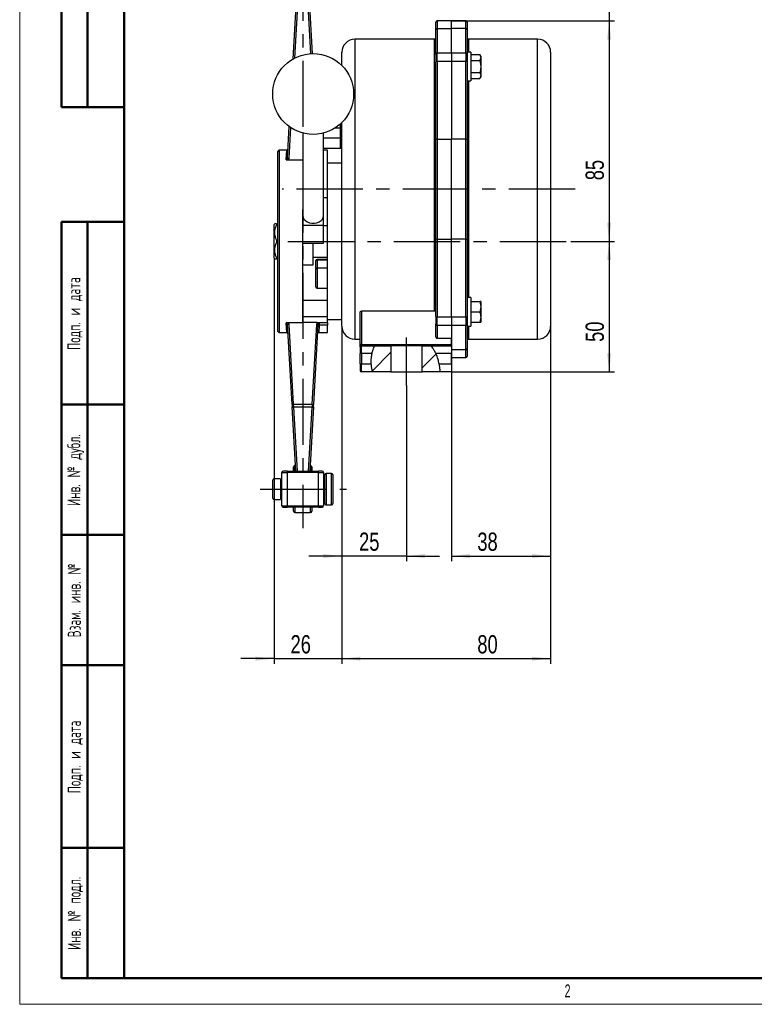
# Model space of a CAD drawing. Header units: millimetres. Extents: x 0 to 420, y 0 to 297.
# Tile 1 of 12: x 0 to 141, y 0 to 189. Entities that reach past the tile are written whole.
import ezdxf

# ---------------------------------------------------------------- set-up
doc = ezdxf.new("R2010")
doc.units = ezdxf.units.MM
doc.linetypes.add('CENTERX2', pattern=[20.32, 12.7, -2.54, 2.54, -2.54])
doc.layers.add('ОСЕВЫЕ', color=7, linetype='Continuous')
doc.layers.add('ОСНОВНОЙ', color=7, linetype='Continuous', lineweight=25)
doc.styles.add('SLDTEXTSTYLE0', font='TXT', dxfattribs={"width": 0.605, "bigfont": 'bigfont'})
doc.styles.add('SLDTEXTSTYLE1', font='TXT', dxfattribs={"width": 0.605})
doc.styles.add('SLDTEXTSTYLE4', font='TXT', dxfattribs={"width": 0.75})
doc.dimstyles.new('SLDDIMSTYLE0', dxfattribs={"dimtxt": 3.5, "dimasz": 3.556, "dimexe": 0, "dimexo": 0.0625, "dimgap": 0.875, "dimtad": 1, "dimdec": 0, "dimlfac": 2, "dimrnd": 1e-09, "dimzin": 12, "dimdsep": 46, "dimtxsty": 'SLDTEXTSTYLE4', "dimsah": 1, "dimcen": 0.09, "dimadec": 0, "dimazin": 3, "dimtfac": 1, "dimtdec": 0, "dimtofl": 0, "dimtmove": 0, "dimatfit": 3, "dimfxl": 0, "dimfrac": 2, "dimtolj": 1, "dimtzin": 12, "dimarcsym": 0})
doc.dimstyles.new('SLDDIMSTYLE2', dxfattribs={"dimtxt": 3.5, "dimasz": 3.556, "dimexe": 0, "dimexo": 0.0625, "dimgap": 0.875, "dimtad": 1, "dimdec": 0, "dimlfac": 2, "dimrnd": 1e-09, "dimzin": 12, "dimdsep": 46, "dimtxsty": 'SLDTEXTSTYLE4', "dimsah": 1, "dimcen": 0.09, "dimadec": 0, "dimazin": 3, "dimtfac": 1, "dimtdec": 0, "dimtmove": 0, "dimatfit": 0, "dimfxl": 0, "dimfrac": 2, "dimtolj": 1, "dimtzin": 12, "dimarcsym": 0})

# ---------------------------------------------------------------- blocks, each defined once
blk = doc.blocks.new('_D_6')
at = {"layer": 'ОСЕВЫЕ'}
for p, q in [((82.74, 188.51), (113.95, 188.51)), ((112.95, 188.51), (112.95, 146.26)), ((105.62, 146.26), (113.95, 146.26))]:
    blk.add_line(p, q, dxfattribs=at)
for points in [[(112.95, 188.51), (112.57, 184.95), (113.33, 184.95)], [(112.95, 146.26), (113.33, 149.82), (112.57, 149.82)]]:
    blk.add_solid(points, dxfattribs=at)
at = {"layer": 'ОСЕВЫЕ', "insert": (108.44, 157.97), "char_height": 3.5, "attachment_point": 1, "rotation": 90, "style": 'SLDTEXTSTYLE4'}
blk.add_mtext('85', dxfattribs=at)
blk = doc.blocks.new('_D_7')
at = {"layer": 'ОСЕВЫЕ'}
for p, q in [((105.62, 146.26), (113.95, 146.26)), ((112.95, 146.26), (112.95, 121.26)), ((82.74, 121.26), (113.95, 121.26))]:
    blk.add_line(p, q, dxfattribs=at)
for points in [[(112.95, 146.26), (112.57, 142.7), (113.33, 142.7)], [(112.95, 121.26), (113.33, 124.82), (112.57, 124.82)]]:
    blk.add_solid(points, dxfattribs=at)
at = {"layer": 'ОСЕВЫЕ', "insert": (108.44, 126.99), "char_height": 3.5, "attachment_point": 1, "rotation": 90, "style": 'SLDTEXTSTYLE4'}
blk.add_mtext('50', dxfattribs=at)
blk = doc.blocks.new('_D_8')
at = {"layer": 'ОСЕВЫЕ'}
for p, q in [((61.74, 130.01), (61.74, 84.93)), ((74.11, 118.63), (74.11, 84.93)), ((61.74, 85.93), (55.39, 85.93)), ((74.11, 85.93), (61.74, 85.93)), ((74.11, 85.93), (80.46, 85.93))]:
    blk.add_line(p, q, dxfattribs=at)
for points in [[(61.74, 85.93), (58.18, 86.31), (58.18, 85.55)], [(74.11, 85.93), (77.67, 85.55), (77.67, 86.31)]]:
    blk.add_solid(points, dxfattribs=at)
at = {"layer": 'ОСЕВЫЕ', "insert": (65.03, 90.44), "char_height": 3.5, "attachment_point": 1, "style": 'SLDTEXTSTYLE4'}
blk.add_mtext('25', dxfattribs=at)
blk = doc.blocks.new('_D_9')
at = {"layer": 'ОСЕВЫЕ'}
for p, q in [((112.95, 198.26), (112.95, 211.5)), ((55.74, 198.26), (113.95, 198.26)), ((112.95, 198.26), (112.95, 188.51)), ((82.74, 188.51), (113.95, 188.51))]:
    blk.add_line(p, q, dxfattribs=at)
for centre, start, end in [((110.18, 205.29), 63.4349, 116.5651), ((110.18, 211.23), 243.4349, 296.5651)]:
    blk.add_arc(centre, 6.21, start, end, dxfattribs=at)
for points in [[(112.95, 198.26), (112.57, 194.7), (113.33, 194.7)], [(112.95, 188.51), (113.33, 192.07), (112.57, 192.07)]]:
    blk.add_solid(points, dxfattribs=at)
at = {"layer": 'ОСЕВЫЕ', "insert": (108.44, 205.67), "char_height": 3.5, "attachment_point": 1, "rotation": 90, "style": 'SLDTEXTSTYLE4'}
blk.add_mtext('20', dxfattribs=at)
blk = doc.blocks.new('_D_10')
at = {"layer": 'ОСЕВЫЕ'}
for p, q in [((48.74, 143.01), (48.74, 65.26)), ((61.74, 130.01), (61.74, 65.26)), ((48.74, 66.26), (42.39, 66.26)), ((48.74, 66.26), (61.74, 66.26)), ((61.74, 66.26), (68.09, 66.26))]:
    blk.add_line(p, q, dxfattribs=at)
for points in [[(48.74, 66.26), (45.18, 66.64), (45.18, 65.88)], [(61.74, 66.26), (65.3, 65.88), (65.3, 66.64)]]:
    blk.add_solid(points, dxfattribs=at)
at = {"layer": 'ОСЕВЫЕ', "insert": (51.9, 70.77), "char_height": 3.5, "attachment_point": 1, "style": 'SLDTEXTSTYLE4'}
blk.add_mtext('26', dxfattribs=at)
blk = doc.blocks.new('_D_11')
at = {"layer": 'ОСЕВЫЕ'}
for p, q in [((82.74, 131.76), (82.74, 84.93)), ((101.74, 130.01), (101.74, 84.93)), ((82.74, 85.93), (101.74, 85.93))]:
    blk.add_line(p, q, dxfattribs=at)
for points in [[(82.74, 85.93), (86.3, 85.55), (86.3, 86.31)], [(101.74, 85.93), (98.18, 86.31), (98.18, 85.55)]]:
    blk.add_solid(points, dxfattribs=at)
at = {"layer": 'ОСЕВЫЕ', "insert": (87.69, 90.44), "char_height": 3.5, "attachment_point": 1, "style": 'SLDTEXTSTYLE4'}
blk.add_mtext('38', dxfattribs=at)
blk = doc.blocks.new('_D_12')
at = {"layer": 'ОСЕВЫЕ'}
for p, q in [((61.74, 130.01), (61.74, 65.26)), ((101.74, 130.01), (101.74, 65.26)), ((61.74, 66.26), (101.74, 66.26))]:
    blk.add_line(p, q, dxfattribs=at)
for points in [[(61.74, 66.26), (65.3, 65.88), (65.3, 66.64)], [(101.74, 66.26), (98.18, 66.64), (98.18, 65.88)]]:
    blk.add_solid(points, dxfattribs=at)
at = {"layer": 'ОСЕВЫЕ', "insert": (87.69, 70.77), "char_height": 3.5, "attachment_point": 1, "style": 'SLDTEXTSTYLE4'}
blk.add_mtext('80', dxfattribs=at)

msp = doc.modelspace()

# ---------------------------------------------------------------- hatches: boundary and pattern name
at = {"linetype": 'Continuous', "lineweight": 18}
h = msp.add_hatch(dxfattribs=at)
h.set_pattern_fill('ANSI31', style=0)
edge = h.paths.add_edge_path(flags=0)
edge.add_line((71.114495, 121.259055), (71.114495, 126.259055))
edge.add_line((71.114495, 126.259055), (68.004669, 126.259055))
edge.add_spline(control_points=[(68.004669, 126.259055), (67.640961, 125.569305), (67.181307, 123.94872), (67.326481, 122.09412), (67.555067, 121.259055)], knot_values=[0.6886615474, 0.6886615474, 0.6886615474, 0.6886615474, 0.7488135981, 0.8109699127, 0.8109699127, 0.8109699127, 0.8109699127], weights=[1, 1, 1, 1, 1], degree=3, periodic=0)
edge.add_line((67.555067, 121.259055), (71.114495, 121.259055))
h = msp.add_hatch(dxfattribs=at)
h.set_pattern_fill('ANSI31', style=0)
edge = h.paths.add_edge_path(flags=0)
edge.add_spline(control_points=[(80.570266, 121.259055), (80.541599, 122.041719), (80.198319, 123.980794), (79.398889, 125.523137), (78.816414, 126.259055)], knot_values=[0.2431830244, 0.2431830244, 0.2431830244, 0.2431830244, 0.2973838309, 0.3689101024, 0.3689101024, 0.3689101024, 0.3689101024], weights=[1, 1, 1, 1, 1], degree=3, periodic=0)
edge.add_line((78.816414, 126.259055), (77.114495, 126.259055))
edge.add_line((77.114495, 126.259055), (77.114495, 121.259055))
edge.add_line((77.114495, 121.259055), (80.570266, 121.259055))

# ---------------------------------------------------------------- linework, layer by layer
at = {"color": 7, "linetype": 'Continuous', "lineweight": 18}
for p, q in [((0, 297), (0, 0)), ((0, 0), (420, 0))]:
    msp.add_line(p, q, dxfattribs=at)
at = {"color": 7, "linetype": 'Continuous', "lineweight": 50}
for p, q in [((8, 172), (8, 292)), ((8, 172), (8, 292)), ((13, 172), (13, 292)), ((13, 172), (13, 292)), ((20, 292), (20, 5)), ((20, 292), (20, 5)), ((8, 172), (20, 172)), ((8, 5), (8, 150)), ((8, 150), (20, 150)), ((13, 5), (13, 150)), ((20, 115), (8, 115)), ((20, 90), (8, 90)), ((20, 65), (8, 65)), ((8, 30), (20, 30)), ((8, 5), (20, 5)), ((20, 5), (415, 5))]:
    msp.add_line(p, q, dxfattribs=at)
at = {"color": 7, "linetype": 'Continuous', "lineweight": 25}
for p, q in [((52.392879, 181.231627), (53.031435, 192.565989)), ((55.447555, 192.565989), (56.028695, 182.250754)), ((79.739495, 186.807176), (79.739495, 188.259055)), ((82.739495, 188.509055), (79.989495, 188.509055)), ((79.989495, 187.045833), (82.739495, 187.045833)), ((79.989495, 187.045833), (79.989495, 182.399503)), ((85.489495, 188.509055), (82.739495, 188.509055)), ((82.739495, 187.045833), (82.739495, 188.509055)), ((82.739495, 182.399503), (82.739495, 187.045833)), ((85.489495, 187.045833), (82.739495, 187.045833)), ((85.489495, 182.399503), (85.489495, 187.045833)), ((85.739495, 188.259055), (85.739495, 186.807176)), ((79.489495, 185.009055), (64.239495, 185.009055)), ((79.739495, 182.160845), (79.739495, 186.807176)), ((85.739495, 186.807176), (85.739495, 182.509055)), ((99.239495, 185.009055), (85.989495, 185.009055)), ((61.739495, 179.963704), (61.739495, 182.509055)), ((79.739495, 182.160845), (79.739495, 180.682977)), ((79.989495, 180.757427), (79.989495, 182.399503)), ((79.989495, 182.399503), (82.739495, 182.399503)), ((82.739495, 182.399503), (82.739495, 180.757427)), ((82.739495, 182.399503), (85.489495, 182.399503)), ((85.489495, 182.399503), (85.489495, 180.757427)), ((86.439495, 182.509055), (85.739495, 182.509055)), ((85.739495, 182.509055), (85.739495, 179.584522)), ((86.439495, 182.509055), (86.439495, 177.009055)), ((86.439495, 182.068456), (88.160862, 182.068456)), ((88.339495, 181.759055), (88.160862, 182.068456)), ((88.339495, 181.759055), (88.339495, 181.491105)), ((88.339495, 181.491105), (88.339495, 179.759055)), ((101.739495, 182.509055), (101.739495, 130.009055)), ((79.739495, 165.788603), (79.739495, 180.682977)), ((79.989495, 180.757427), (79.989495, 165.863053)), ((82.739495, 180.757427), (79.989495, 180.757427)), ((82.739495, 180.757427), (82.739495, 165.863053)), ((85.489495, 180.757427), (82.739495, 180.757427)), ((85.489495, 165.863053), (85.489495, 180.757427)), ((85.739495, 179.584522), (85.739495, 165.788603)), ((86.439495, 180.913755), (88.160862, 180.913755)), ((88.160862, 180.913755), (88.339495, 179.759055)), ((88.339495, 179.759055), (88.339495, 178.027004)), ((86.439495, 178.604354), (88.160862, 178.604354)), ((86.439495, 177.449654), (88.160862, 177.449654)), ((88.160862, 178.604354), (88.339495, 178.027004)), ((88.160862, 177.449654), (88.339495, 177.759055)), ((88.339495, 178.027004), (88.339495, 177.759055)), ((85.739495, 177.009055), (86.439495, 177.009055)), ((51.321448, 162.213712), (51.661534, 168.250241)), ((60.468336, 168.009055), (61.489495, 168.009055)), ((61.489495, 166.134055), (61.489495, 168.009055)), ((61.739495, 130.009055), (61.739495, 169.043539)), ((54.239495, 167.016132), (54.239495, 152.345658)), ((58.239495, 151.178625), (58.239495, 167.016132)), ((61.489495, 166.134055), (61.739495, 166.134055)), ((79.739495, 146.729506), (79.739495, 165.788603)), ((79.989495, 165.863053), (79.989495, 146.655056)), ((79.989495, 165.863053), (82.739495, 165.863053)), ((82.739495, 146.655056), (82.739495, 165.863053)), ((85.489495, 165.863053), (82.739495, 165.863053)), ((85.489495, 146.655056), (85.489495, 165.863053)), ((85.739495, 165.788603), (85.739495, 146.729506)), ((49.489495, 129.009055), (49.489495, 163.509055)), ((51.172197, 163.759055), (49.739495, 163.759055)), ((58.239495, 164.134055), (61.489495, 164.134055)), ((58.989495, 163.759055), (58.239495, 163.759055)), ((58.989495, 154.694672), (58.989495, 163.759055)), ((51.321448, 162.213712), (51.571052, 162.19965)), ((54.239495, 161.823437), (51.411465, 161.823437)), ((61.739495, 161.259055), (58.989495, 161.259055)), ((58.239495, 154.694672), (58.989495, 154.694672)), ((58.989495, 131.259055), (58.989495, 154.694672)), ((54.239495, 130.694672), (54.239495, 152.345658)), ((58.239495, 149.384172), (58.239495, 151.178625)), ((48.864495, 149.634055), (48.739495, 149.509055)), ((48.739495, 143.009055), (48.739495, 149.509055)), ((49.239495, 149.634055), (49.239495, 149.362149)), ((49.239495, 149.634055), (49.489495, 149.634055)), ((49.489495, 149.362149), (49.239495, 149.362149)), ((54.239495, 149.384172), (58.239495, 149.384172)), ((58.239495, 145.902829), (58.239495, 149.384172)), ((58.989495, 149.259055), (58.239495, 149.259055)), ((49.239495, 146.530961), (49.239495, 145.987149)), ((49.239495, 146.530961), (49.489495, 146.530961)), ((49.489495, 145.987149), (49.239495, 145.987149)), ((54.239495, 145.902829), (58.239495, 145.902829)), ((56.239495, 141.759055), (56.239495, 145.902829)), ((79.739495, 131.835132), (79.739495, 146.729506)), ((79.989495, 146.655056), (82.739495, 146.655056)), ((79.989495, 146.655056), (79.989495, 131.760683)), ((82.739495, 131.760683), (82.739495, 146.655056)), ((85.489495, 146.655056), (82.739495, 146.655056)), ((85.489495, 131.760683), (85.489495, 146.655056)), ((85.739495, 146.729506), (85.739495, 132.933587)), ((48.739495, 143.009055), (48.864495, 142.884055)), ((49.239495, 143.155961), (49.239495, 142.884055)), ((49.239495, 143.155961), (49.489495, 143.155961)), ((49.489495, 142.884055), (49.239495, 142.884055)), ((54.239495, 141.759055), (56.239495, 141.759055)), ((56.239495, 143.259055), (58.989495, 143.259055)), ((56.739495, 142.502339), (56.739495, 142.561969)), ((56.739495, 140.949425), (56.739495, 142.502339)), ((58.989495, 142.811969), (56.989495, 142.811969)), ((56.989495, 142.743821), (56.989495, 141.190906)), ((56.739495, 137.509055), (56.739495, 140.949425)), ((56.989495, 137.259055), (58.989495, 137.259055)), ((54.239495, 135.009055), (58.989495, 135.009055)), ((86.439495, 135.509055), (85.739495, 135.509055)), ((86.439495, 135.509055), (86.439495, 132.759055)), ((86.439495, 134.759055), (88.160862, 134.759055)), ((88.160862, 134.759055), (88.339495, 133.759055)), ((88.339495, 134.759055), (88.339495, 133.759055)), ((65.239495, 126.009055), (65.239495, 132.715213)), ((79.489495, 132.892412), (65.489495, 132.892412)), ((65.489495, 132.892412), (65.489495, 126.509055)), ((85.739495, 132.933587), (85.739495, 130.009055)), ((86.439495, 132.759055), (86.439495, 130.009055)), ((86.439495, 132.759055), (88.160862, 132.759055)), ((88.339495, 133.759055), (88.339495, 131.759055)), ((51.571052, 130.31846), (51.321448, 130.304397)), ((52.183236, 115.00765), (51.321448, 130.304397)), ((51.411465, 130.694672), (54.239495, 130.694672)), ((51.571052, 130.31846), (52.43284, 115.021713)), ((58.989495, 131.759055), (54.239495, 131.759055)), ((56.915054, 130.694672), (54.239495, 130.694672)), ((56.04615, 115.021713), (56.907938, 130.31846)), ((57.157543, 130.304397), (56.295754, 115.00765)), ((57.157543, 130.304397), (56.907938, 130.31846)), ((57.168415, 130.379754), (57.157543, 130.304397)), ((57.448023, 130.694672), (58.989495, 130.694672)), ((58.989495, 131.259055), (61.739495, 131.259055)), ((58.989495, 130.694672), (58.989495, 131.259055)), ((58.989495, 130.694672), (58.989495, 130.215478)), ((79.739495, 131.835132), (79.739495, 130.357264)), ((79.739495, 127.963368), (79.739495, 130.357264)), ((79.989495, 131.760683), (82.739495, 131.760683)), ((79.989495, 130.118607), (79.989495, 131.760683)), ((82.739495, 131.760683), (82.739495, 130.118607)), ((82.739495, 131.760683), (85.489495, 131.760683)), ((85.489495, 131.760683), (85.489495, 130.118607)), ((86.439495, 130.759055), (88.160862, 130.759055)), ((88.160862, 130.759055), (88.339495, 130.759055)), ((88.339495, 131.759055), (88.339495, 130.759055)), ((49.739495, 128.759055), (51.172197, 128.759055)), ((57.306793, 128.759055), (58.989495, 128.759055)), ((58.989495, 130.215478), (57.448023, 130.215478)), ((58.989495, 128.759055), (58.989495, 130.215478)), ((82.739495, 130.118607), (79.989495, 130.118607)), ((79.989495, 130.118607), (79.989495, 127.701486)), ((82.739495, 130.118607), (82.739495, 127.701486)), ((85.489495, 130.118607), (82.739495, 130.118607)), ((85.489495, 125.472276), (85.489495, 130.118607)), ((85.739495, 130.009055), (86.439495, 130.009055)), ((85.739495, 130.009055), (85.739495, 125.710934)), ((64.239495, 127.509055), (65.239495, 127.509055)), ((65.489495, 126.259055), (65.489495, 126.509055)), ((65.489495, 126.509055), (82.739495, 126.509055)), ((79.989495, 127.701486), (82.739495, 127.701486)), ((82.739495, 126.509055), (82.739495, 127.701486)), ((82.739495, 126.509055), (82.739495, 126.259055)), ((85.989495, 127.509055), (99.239495, 127.509055)), ((65.239495, 126.009055), (65.239495, 124.759055)), ((65.489495, 124.759055), (65.239495, 124.759055)), ((65.239495, 122.759055), (65.239495, 124.759055)), ((65.489495, 124.759055), (65.489495, 126.259055)), ((65.489495, 126.259055), (68.004669, 126.259055)), ((67.464983, 124.759055), (65.489495, 124.759055)), ((65.489495, 124.759055), (65.489495, 122.759055)), ((68.004669, 126.259055), (71.114495, 126.259055)), ((71.114495, 126.259055), (71.114495, 121.259055)), ((77.114495, 126.259055), (71.114495, 126.259055)), ((77.114495, 121.259055), (77.114495, 126.259055)), ((77.114495, 126.259055), (78.816414, 126.259055)), ((78.816414, 126.259055), (82.739495, 126.259055)), ((82.739495, 124.759055), (79.734483, 124.759055)), ((82.739495, 126.259055), (82.739495, 124.759055)), ((85.489495, 125.472276), (82.739495, 125.472276)), ((82.739495, 122.759055), (82.739495, 124.759055)), ((85.739495, 125.710934), (85.739495, 124.259055)), ((65.239495, 122.759055), (65.489495, 122.759055)), ((65.239495, 122.759055), (65.239495, 121.509055)), ((65.489495, 122.759055), (67.315427, 122.759055)), ((65.489495, 121.259055), (65.489495, 122.759055)), ((80.384898, 122.759055), (82.739495, 122.759055)), ((82.739495, 124.009055), (85.489495, 124.009055)), ((82.739495, 122.759055), (82.739495, 121.259055)), ((67.555067, 121.259055), (65.489495, 121.259055)), ((71.114495, 121.259055), (67.555067, 121.259055)), ((71.114495, 121.259055), (77.114495, 121.259055)), ((80.570266, 121.259055), (77.114495, 121.259055)), ((82.739495, 121.259055), (80.570266, 121.259055)), ((52.183236, 115.00765), (52.43284, 115.021713)), ((52.183236, 115.00765), (52.209581, 114.540028)), ((52.905692, 102.184055), (52.209581, 114.540028)), ((52.43284, 115.021713), (56.04615, 115.021713)), ((52.43284, 115.021713), (52.459185, 114.502132)), ((56.019805, 114.502132), (52.459185, 114.502132)), ((56.269409, 114.540028), (55.573298, 102.184055)), ((56.04615, 115.021713), (56.019805, 114.502132)), ((56.04615, 115.021713), (56.295754, 115.00765)), ((56.269409, 114.540028), (56.295754, 115.00765)), ((50.239495, 101.934055), (51.239495, 101.934055)), ((50.239495, 95.584055), (50.239495, 101.934055)), ((51.239495, 102.184055), (50.489495, 102.184055)), ((51.239495, 102.184055), (51.239495, 101.934055)), ((51.239495, 102.184055), (57.239495, 102.184055)), ((51.239495, 101.934055), (51.239495, 95.584055)), ((57.239495, 101.934055), (51.239495, 101.934055)), ((55.989495, 103.009055), (55.989495, 102.184055)), ((57.239495, 101.934055), (57.239495, 102.184055)), ((57.989495, 102.184055), (57.239495, 102.184055)), ((57.239495, 95.584055), (57.239495, 101.934055)), ((57.239495, 101.934055), (58.239495, 101.934055)), ((58.239495, 101.934055), (58.239495, 95.584055)), ((48.489495, 97.009055), (48.489495, 100.509055)), ((49.989495, 100.759055), (48.739495, 100.759055)), ((49.989495, 100.759055), (49.989495, 96.759055)), ((50.239495, 100.509055), (49.989495, 100.509055)), ((58.489495, 96.009055), (58.489495, 101.509054)), ((59.739495, 101.759055), (58.739495, 101.759055)), ((59.989495, 101.509055), (59.989495, 96.009055)), ((48.739495, 96.759055), (49.989495, 96.759055)), ((49.989495, 97.009055), (50.239495, 97.009055)), ((50.239495, 95.584055), (51.239495, 95.584055)), ((50.489495, 95.334055), (51.239495, 95.334055)), ((51.239495, 95.584055), (57.239495, 95.584055)), ((51.239495, 95.584055), (51.239495, 95.334055)), ((57.239495, 95.334055), (51.239495, 95.334055)), ((52.489495, 94.509055), (52.489495, 95.334055)), ((55.989495, 95.334055), (55.989495, 94.509055)), ((57.239495, 95.584055), (58.239495, 95.584055)), ((57.239495, 95.334055), (57.239495, 95.584055)), ((57.239495, 95.334055), (57.989495, 95.334055)), ((58.739495, 95.759055), (59.739495, 95.759055)), ((52.739495, 94.259055), (55.739495, 94.259055))]:
    msp.add_line(p, q, dxfattribs=at)
at = {"color": 8, "linetype": 'Continuous', "lineweight": 25}
for p, q in [((53.281039, 192.603884), (52.648218, 181.371317)), ((55.781826, 182.240096), (55.197951, 192.603884)), ((79.989495, 188.509055), (79.989495, 187.045833)), ((85.489495, 187.045833), (85.489495, 188.509055)), ((64.239495, 185.009055), (64.239495, 127.509055)), ((79.489495, 132.892412), (79.489495, 185.009055)), ((85.989495, 185.009055), (85.989495, 182.509055)), ((99.239495, 127.509055), (99.239495, 185.009055)), ((85.989495, 177.009055), (85.989495, 135.509055)), ((51.902387, 168.08085), (51.571052, 162.19965)), ((61.489495, 168.009055), (61.489495, 168.802745)), ((58.239495, 166.134055), (61.489495, 166.134055)), ((61.489495, 164.134055), (61.489495, 166.134055)), ((49.739495, 163.759055), (49.739495, 128.759055)), ((51.065591, 161.893438), (51.172197, 163.759055)), ((56.989495, 142.811969), (56.989495, 142.743821)), ((56.989495, 142.743821), (58.989495, 142.743821)), ((56.989495, 141.190906), (56.989495, 137.259055)), ((56.989495, 141.190906), (58.989495, 141.190906)), ((51.172197, 128.759055), (51.065591, 130.624671)), ((57.390017, 130.215478), (57.306793, 128.759055)), ((85.989495, 130.009055), (85.989495, 127.509055)), ((85.489495, 124.009055), (85.489495, 125.472276)), ((52.459185, 114.502132), (53.153161, 102.184055)), ((55.325829, 102.184055), (56.019805, 114.502132)), ((48.739495, 100.759055), (48.739495, 96.759055)), ((58.739495, 101.759055), (58.739495, 95.759055)), ((59.739495, 95.759055), (59.739495, 101.759055)), ((52.739495, 95.334055), (52.739495, 94.259055)), ((55.739495, 94.259055), (55.739495, 95.334055))]:
    msp.add_line(p, q, dxfattribs=at)
at = {"color": 7, "linetype": 'Continuous', "lineweight": 25, "flags": 128}
for points in [[(79.989495, 180.757427), (79.940722, 180.755996), (79.893824, 180.751759), (79.850602, 180.74488), (79.812718, 180.735621), (79.781628, 180.724339), (79.758525, 180.711468), (79.744299, 180.697501), (79.739495, 180.682977)], [(85.739495, 180.682977), (85.734691, 180.697501), (85.720465, 180.711468), (85.697362, 180.724339), (85.666272, 180.735621), (85.628388, 180.74488), (85.585166, 180.751759), (85.538268, 180.755996), (85.489495, 180.757427)], [(79.989495, 165.863053), (79.940722, 165.861623), (79.893824, 165.857386), (79.850602, 165.850506), (79.812718, 165.841247), (79.781628, 165.829965), (79.758525, 165.817094), (79.744299, 165.803128), (79.739495, 165.788603)], [(85.489495, 165.863053), (85.538268, 165.861623), (85.585166, 165.857386), (85.628388, 165.850506), (85.666272, 165.841247), (85.697362, 165.829965), (85.720465, 165.817094), (85.734691, 165.803128), (85.739495, 165.788603)], [(54.239495, 151.178625), (54.297611, 150.835073), (54.468583, 150.511486), (54.742474, 150.226671), (55.103366, 149.99718), (55.530285, 149.836351), (55.998422, 149.753529), (56.480568, 149.753529), (56.948705, 149.836351), (57.375625, 149.99718), (57.736517, 150.226671), (58.010407, 150.511486), (58.181379, 150.835073), (58.239495, 151.178625)], [(79.989495, 146.655056), (79.940722, 146.656487), (79.893824, 146.660723), (79.850602, 146.667603), (79.812718, 146.676862), (79.781628, 146.688144), (79.758525, 146.701015), (79.744299, 146.714981), (79.739495, 146.729506)], [(85.489495, 146.655056), (85.538268, 146.656487), (85.585166, 146.660723), (85.628388, 146.667603), (85.666272, 146.676862), (85.697362, 146.688144), (85.720465, 146.701015), (85.734691, 146.714981), (85.739495, 146.729506)], [(79.739495, 131.835132), (79.744299, 131.820608), (79.758525, 131.806642), (79.781628, 131.79377), (79.812718, 131.782488), (79.850602, 131.77323), (79.893824, 131.76635), (79.940722, 131.762113), (79.989495, 131.760683)], [(85.489495, 131.760683), (85.538268, 131.762113), (85.585166, 131.76635), (85.628388, 131.77323), (85.666272, 131.782488), (85.697362, 131.79377), (85.720465, 131.806642), (85.734691, 131.820608), (85.739495, 131.835132)]]:
    msp.add_lwpolyline(points, dxfattribs=at)
at = {"color": 7, "linetype": 'Continuous', "lineweight": 25}
msp.add_circle((56.239495, 174.503622), 7.75, dxfattribs=at)
for centre, radius, start, end in [((79.989495, 188.259055), 0.25, 90, 180), ((79.983952, 186.801369), 0.244526, 88.70114947, 178.63940687), ((85.489495, 188.259055), 0.25, 0, 90), ((85.495038, 186.801369), 0.244526, 1.36059313, 91.29885053), ((64.239495, 182.509055), 2.5, 90, 180), ((79.489495, 185.259055), 0.25, 270, 0), ((85.989495, 185.259055), 0.25, 180, 270), ((99.239495, 182.509055), 2.5, 0, 90), ((79.983952, 182.155039), 0.244526, 88.70114947, 178.63940687), ((85.495038, 182.155039), 0.244526, 1.36059313, 91.29885053), ((61.489495, 167.759055), 0.25, 0, 90), ((49.739495, 163.509055), 0.25, 90, 180), ((51.172197, 164.009055), 0.25, 269.32805314, 356.77547739), ((61.489495, 163.884055), 0.25, 0, 90), ((56.989495, 142.561969), 0.25, 90, 180), ((56.985308, 142.498005), 0.245852, 89.0242395, 178.98981489), ((56.985308, 140.94509), 0.245852, 89.0242395, 178.98981489), ((56.989495, 137.509055), 0.25, 180, 270), ((79.983952, 130.36307), 0.244526, 181.36059313, 271.29885053), ((85.495038, 130.36307), 0.244526, 268.70114947, 358.63940687), ((49.739495, 129.009055), 0.25, 180, 270), ((51.172197, 128.509055), 0.25, 3.22452261, 90.50802632), ((57.306793, 128.509055), 0.25, 89.24168663, 176.77547739), ((64.239495, 130.009055), 2.5, 180, 270), ((99.239495, 130.009055), 2.5, 270, 0), ((85.989495, 127.259055), 0.25, 90, 180), ((65.489495, 126.009055), 0.25, 90, 180), ((85.495038, 125.71674), 0.244526, 268.70114947, 358.63940687), ((85.489495, 124.259055), 0.25, 270, 0), ((65.489495, 121.509055), 0.25, 180, 270), ((52.381873, 114.833874), 0.340632, 239.61551745, 283.11861523), ((56.097117, 114.833874), 0.340632, 256.88138477, 300.38448255), ((50.489495, 101.934055), 0.25, 90, 180), ((52.739495, 103.034956), 0.25, 109.05278681, 180.00071651), ((52.580648, 103.509055), 0.25, 287.61490963, 3.22452261), ((55.89691, 103.483627), 0.25, 176.81827761, 252.32571127), ((55.739495, 103.009055), 0.25, 0, 71.11718386), ((57.989495, 101.934055), 0.25, 0, 90), ((48.739495, 100.509055), 0.25, 90, 180), ((58.239495, 100.759055), 0.25, 270, 360), ((58.739495, 101.509055), 0.25, 90, 180), ((59.739495, 101.509055), 0.25, 0, 90), ((48.739495, 97.009055), 0.25, 180, 270), ((58.239495, 96.759055), 0.25, 0, 90), ((50.489495, 95.584055), 0.25, 180, 270), ((52.739495, 94.509055), 0.25, 180, 270), ((55.739495, 94.509055), 0.25, 270, 0), ((57.989495, 95.584055), 0.25, 270, 0), ((58.739495, 96.009055), 0.25, 180, 270), ((59.739495, 96.009055), 0.25, 270, 0)]:
    msp.add_arc(centre, radius, start, end, dxfattribs=at)
for centre, major_axis, ratio, start_param, end_param in [((65.489495, 126.009055), (0, 0.5), 0.5, 0, 1.5707963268), ((79.989495, 127.963368), (0, -0.261882), 0.9546287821, 4.7123889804, 6.2831853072)]:
    msp.add_ellipse(centre, major_axis=major_axis, ratio=ratio, start_param=start_param, end_param=end_param, dxfattribs=at)
for points, knots in [([(88.160862, 182.068456), (88.187828, 182.019987), (88.29253, 181.831793), (88.319483, 181.636271), (88.339495, 181.491105)], [0, 0, 0, 0, 0.25754761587, 1, 1, 1, 1]), ([(88.339495, 181.491105), (88.336844, 181.438609), (88.326973, 181.243185), (88.231031, 181.052914), (88.160862, 180.913755)], [0, 0, 0, 0, 0.2686306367, 1, 1, 1, 1]), ([(88.339495, 179.759055), (88.339317, 179.731687), (88.336775, 179.341759), (88.24562, 178.959647), (88.160862, 178.604354)], [0, 0, 0, 0, 0.070185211, 1, 1, 1, 1]), ([(88.339495, 178.027004), (88.339317, 178.01332), (88.336775, 177.818356), (88.24562, 177.6273), (88.160862, 177.449654)], [0, 0, 0, 0, 0.0701852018, 1, 1, 1, 1]), ([(51.065591, 161.893438), (51.070406, 161.893611), (51.097485, 161.894585), (51.131249, 161.904255), (51.188615, 161.933691), (51.250009, 161.991187), (51.305135, 162.094063), (51.315948, 162.173374), (51.321448, 162.213712)], [0, 0, 0, 0, 0.0312918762, 0.1759581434, 0.2229629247, 0.4560012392, 0.723321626, 1, 1, 1, 1]), ([(51.411465, 161.823437), (51.369235, 161.825121), (51.277533, 161.828777), (51.159846, 161.855796), (51.09282, 161.881149), (51.06612, 161.893199), (51.065591, 161.893438)], [0, 0, 0, 0, 0.3257211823, 0.7072860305, 0.9941930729, 1, 1, 1, 1]), ([(51.571052, 162.19965), (51.561387, 162.130974), (51.541751, 161.991443), (51.455344, 161.880019), (51.411465, 161.823437)], [0, 0, 0, 0, 0.4921928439, 1, 1, 1, 1]), ([(49.239495, 146.530961), (49.147078, 146.734206), (48.959378, 147.146995), (48.842306, 147.790835), (48.886851, 148.431049), (49.042792, 148.948442), (49.187407, 149.252596), (49.239495, 149.362149)], [0, 0, 0, 0, 0.2238403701, 0.4546188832, 0.662347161, 0.8783813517, 1, 1, 1, 1]), ([(49.239495, 149.634055), (49.190919, 149.634055), (49.053497, 149.634055), (48.895004, 149.634055), (48.881633, 149.634055), (48.87546, 149.634055)], [0, 0, 0, 0, 0.2274019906, 0.643314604, 1, 1, 1, 1]), ([(49.239495, 143.155961), (49.147078, 143.359206), (48.959378, 143.771995), (48.842306, 144.415835), (48.886851, 145.056049), (49.042792, 145.573442), (49.187407, 145.877596), (49.239495, 145.987149)], [0, 0, 0, 0, 0.2238403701, 0.4546188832, 0.662347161, 0.8783813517, 1, 1, 1, 1]), ([(48.87546, 142.884055), (48.871995, 142.884055), (48.84891, 142.884055), (48.953763, 142.884055), (49.109725, 142.884055), (49.222438, 142.884055), (49.239495, 142.884055)], [0, 0, 0, 0, 0.0737213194, 0.4911280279, 0.9229924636, 1, 1, 1, 1]), ([(88.339495, 134.759055), (88.339317, 134.759055), (88.336775, 134.759055), (88.24562, 134.759055), (88.160862, 134.759055)], [0, 0, 0, 0, 0.070185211, 1, 1, 1, 1]), ([(65.239495, 132.715213), (65.239495, 132.736324), (65.244764, 132.756965), (65.266202, 132.797251), (65.282281, 132.816416), (65.325238, 132.85034), (65.35249, 132.865265), (65.416558, 132.886468), (65.452451, 132.892412), (65.489495, 132.892412)], [0, 0, 0, 0, 0.25, 0.25, 0.5, 0.5, 0.75, 0.75, 1, 1, 1, 1]), ([(79.739495, 132.585493), (79.739495, 132.658235), (79.718199, 132.732263), (79.653585, 132.82026), (79.626212, 132.845936), (79.56262, 132.882099), (79.52617, 132.892412), (79.489495, 132.892412)], [0, 0, 0, 0, 0.5, 0.5, 0.75, 0.75, 1, 1, 1, 1]), ([(88.339495, 133.759055), (88.339317, 133.735354), (88.336775, 133.397666), (88.24562, 133.066747), (88.160862, 132.759055)], [0, 0, 0, 0, 0.0701852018, 1, 1, 1, 1]), ([(88.160862, 132.759055), (88.187828, 132.675104), (88.29253, 132.349143), (88.319483, 132.010489), (88.339495, 131.759055)], [0, 0, 0, 0, 0.2575476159, 1, 1, 1, 1]), ([(51.065591, 130.624671), (51.06612, 130.62491), (51.09282, 130.63696), (51.159846, 130.662313), (51.277533, 130.689332), (51.369235, 130.692988), (51.411465, 130.694672)], [0, 0, 0, 0, 0.0058069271, 0.2927139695, 0.6742788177, 1, 1, 1, 1]), ([(51.321448, 130.304397), (51.315957, 130.344734), (51.305161, 130.424042), (51.249913, 130.526937), (51.17825, 130.594329), (51.116905, 130.618739), (51.082934, 130.624061), (51.070408, 130.624502), (51.065591, 130.624671)], [0, 0, 0, 0, 0.27664573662, 0.54393458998, 0.77694541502, 0.91865462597, 0.96871181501, 1, 1, 1, 1]), ([(51.411465, 130.694672), (51.412893, 130.693167), (51.461251, 130.642179), (51.540091, 130.522221), (51.560738, 130.38634), (51.571052, 130.31846)], [0, 0, 0, 0, 0.0149973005, 0.5079344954, 1, 1, 1, 1]), ([(56.907938, 130.31846), (56.917593, 130.387018), (56.935176, 130.511878), (57.006512, 130.615322), (57.038678, 130.661967)], [0, 0, 0, 0, 0.54908374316, 1, 1, 1, 1]), ([(57.038678, 130.661967), (57.012891, 130.673818), (56.973308, 130.692011), (56.93011, 130.693984), (56.915054, 130.694672)], [0, 0, 0, 0, 0.6514575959, 1, 1, 1, 1]), ([(56.915054, 130.694672), (56.915055, 130.694672), (56.915563, 130.694672), (56.957468, 130.694672), (57.087527, 130.694672), (57.154194, 130.694672), (57.160693, 130.694672)], [0, 0, 0, 0, 0.0020982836, 0.6627892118, 0.967126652, 1, 1, 1, 1]), ([(57.168415, 130.379754), (57.168476, 130.380194), (57.169365, 130.386658), (57.173376, 130.426363), (57.169007, 130.489991), (57.135347, 130.569589), (57.092742, 130.625381), (57.056719, 130.649758), (57.038678, 130.661967)], [0, 0, 0, 0, 0.0051515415, 0.0758088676, 0.4607409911, 0.6857091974, 0.8425963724, 1, 1, 1, 1]), ([(57.160693, 130.694672), (57.179168, 130.694672), (57.214903, 130.694672), (57.283128, 130.694672), (57.347885, 130.694672), (57.404137, 130.694672), (57.432247, 130.694672), (57.448023, 130.694672)], [0, 0, 0, 0, 0.2589422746, 0.5008583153, 0.7492971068, 0.8592938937, 1, 1, 1, 1]), ([(57.276808, 130.24128), (57.273647, 130.242959), (57.239086, 130.261316), (57.206899, 130.294288), (57.179356, 130.339153), (57.171999, 130.366456), (57.168415, 130.379754)], [0, 0, 0, 0, 0.0396893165, 0.4338980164, 0.7242594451, 1, 1, 1, 1]), ([(57.390013, 130.215411), (57.382207, 130.215488), (57.366953, 130.215637), (57.340696, 130.218737), (57.30741, 130.227495), (57.289045, 130.235767), (57.276808, 130.24128)], [0, 0, 0, 0, 0.12649277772, 0.24714897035, 0.49834998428, 1, 1, 1, 1]), ([(88.339495, 131.759055), (88.336844, 131.668128), (88.326973, 131.329644), (88.231031, 131.000085), (88.160862, 130.759055)], [0, 0, 0, 0, 0.2686306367, 1, 1, 1, 1]), ([(57.448023, 130.215478), (57.435938, 130.21548), (57.416604, 130.215482), (57.397269, 130.215431), (57.390019, 130.215411)], [0, 0, 0, 0, 0.625008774, 1, 1, 1, 1]), ([(67.464983, 124.759055), (67.405361, 124.48662), (67.304578, 123.834521), (67.293109, 123.147866), (67.315427, 122.759055)], [0.728577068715, 0.728577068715, 0.728577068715, 0.728577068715, 0.748813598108, 0.775577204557, 0.775577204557, 0.775577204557, 0.775577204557]), ([(68.004669, 126.259055), (68.004669, 126.259055), (67.999197, 126.248752), (67.978412, 126.208714), (67.962832, 126.178426), (67.905254, 126.062281), (67.851559, 125.949163), (67.765505, 125.742919), (67.735463, 125.667038), (67.675946, 125.505745), (67.646621, 125.420844), (67.589711, 125.242335), (67.561913, 125.147851), (67.510545, 124.95624), (67.48677, 124.858609), (67.464983, 124.759055)], [0, 0, 0, 0, 0.125, 0.125, 0.25, 0.25, 0.5, 0.5, 0.625, 0.625, 0.75, 0.75, 0.875, 0.875, 1, 1, 1, 1]), ([(79.734483, 124.759055), (79.644138, 124.953657), (79.548701, 125.139042), (79.349721, 125.491487), (79.250957, 125.650008), (79.064133, 125.92993), (78.980767, 126.044321), (78.885877, 126.170151), (78.860695, 126.202612), (78.825815, 126.247243), (78.816414, 126.259055), (78.816414, 126.259055)], [0, 0, 0, 0, 0.25, 0.25, 0.5, 0.5, 0.75, 0.75, 0.875, 0.875, 1, 1, 1, 1]), ([(80.384898, 122.759055), (80.323318, 123.058549), (80.144408, 123.761531), (79.898341, 124.406103), (79.734483, 124.759055)], [0.277083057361, 0.277083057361, 0.277083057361, 0.277083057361, 0.297383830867, 0.325324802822, 0.325324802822, 0.325324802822, 0.325324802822]), ([(67.315427, 122.759055), (67.321137, 122.659571), (67.328636, 122.561909), (67.346909, 122.370033), (67.357826, 122.274829), (67.381883, 122.093606), (67.394951, 122.007741), (67.422348, 121.845284), (67.436751, 121.768483), (67.464601, 121.63063), (67.478194, 121.568664), (67.503528, 121.458978), (67.515034, 121.412271), (67.54367, 121.299452), (67.555067, 121.259055), (67.555067, 121.259055)], [0, 0, 0, 0, 0.125, 0.125, 0.25, 0.25, 0.375, 0.375, 0.5, 0.5, 0.625, 0.625, 0.75, 0.75, 1, 1, 1, 1]), ([(80.570266, 121.259055), (80.570266, 121.259055), (80.569924, 121.268866), (80.568374, 121.307309), (80.567142, 121.336418), (80.563261, 121.412336), (80.560629, 121.458785), (80.553159, 121.5685), (80.548259, 121.6323), (80.535709, 121.771441), (80.528035, 121.847298), (80.508959, 122.011782), (80.497705, 122.098932), (80.471711, 122.278906), (80.456785, 122.373), (80.423299, 122.564848), (80.404942, 122.661566), (80.384898, 122.759055)], [0, 0, 0, 0, 0.125, 0.125, 0.25, 0.25, 0.375, 0.375, 0.5, 0.5, 0.625, 0.625, 0.75, 0.75, 0.875, 0.875, 1, 1, 1, 1]), ([(52.489495, 102.184055), (52.489495, 102.237142), (52.489495, 102.443338), (52.489495, 102.699554), (52.489495, 102.931425), (52.489495, 103.035757), (52.489495, 103.023557), (52.489495, 103.02)], [0, 0, 0, 0, 0.0928049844, 0.3604654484, 0.6281088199, 0.8915747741, 1, 1, 1, 1])]:
    msp.add_open_spline(points, degree=3, knots=knots, dxfattribs=at)
for points in [[(57.160693, 130.694672), (57.181668, 130.692263), (57.22362, 130.687445), (57.280348, 130.649712), (57.325296, 130.593545), (57.354016, 130.52227), (57.363755, 130.443375), (57.353274, 130.36496), (57.324647, 130.292967), (57.292755, 130.258509), (57.276808, 130.24128)], [(57.448023, 130.215478), (57.448023, 130.229433), (57.448023, 130.257343), (57.448023, 130.327907), (57.448023, 130.410056), (57.448023, 130.496668), (57.448023, 130.577292), (57.448023, 130.642096), (57.448023, 130.686181), (57.448023, 130.691842), (57.448023, 130.694672)]]:
    msp.add_open_spline(points, degree=3, dxfattribs=at)
at = {"color": 8, "linetype": 'Continuous', "lineweight": 25}
for points, knots in [([(52.66053, 103.256422), (52.660422, 103.260094), (52.660048, 103.272802), (52.663279, 103.162977), (52.670346, 102.923034), (52.679973, 102.596584), (52.688493, 102.308519), (52.692174, 102.184055)], [0, 0, 0, 0, 0.0964812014, 0.3339009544, 0.5751686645, 0.8164440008, 1, 1, 1, 1]), ([(55.817736, 103.230482), (55.817852, 103.23444), (55.818254, 103.24809), (55.814964, 103.13617), (55.807919, 102.896925), (55.798476, 102.576692), (55.790287, 102.299914), (55.786859, 102.184055)], [0, 0, 0, 0, 0.0983554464, 0.3391599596, 0.5870578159, 0.8271414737, 1, 1, 1, 1])]:
    msp.add_open_spline(points, degree=3, knots=knots, dxfattribs=at)
at = {"layer": 'ОСЕВЫЕ', "linetype": 'CENTERX2'}
for p, q in [((54.239495, 201.207865), (54.239495, 91.300343)), ((106.408732, 156.259055), (50.26817, 156.259055)), ((51.391526, 146.259055), (105.615185, 146.259055)), ((74.114495, 118.628934), (74.114495, 127.852292)), ((46.085058, 98.759055), (62.616568, 98.759055))]:
    msp.add_line(p, q, dxfattribs=at)
at = {"layer": 'ОСНОВНОЙ', "linetype": 'Continuous', "lineweight": 18}
for p, q in [((20, 5), (20, 292)), ((19.999, 148.5), (20.001, 148.5)), ((415, 5), (20, 5))]:
    msp.add_line(p, q, dxfattribs=at)

# ---------------------------------------------------------------- texts
at = {"color": 7, "linetype": 'Continuous', "lineweight": 0, "char_height": 2.5, "attachment_point": 2, "rotation": 90, "style": 'SLDTEXTSTYLE0'}
for s, insert in [('Подп. и дата', (9.130979, 132.409939)), ('Инв. № дубл.', (9.130979, 102.408202)), ('Взам. инв. №', (9.217634, 77.432726)), ('Подп. и дата', (9.217634, 47.409939)), ('Инв. № подл.', (9.217634, 17.439019))]:
    msp.add_mtext(s, dxfattribs=dict(at, insert=insert))
at = {"layer": 'ОСНОВНОЙ', "insert": (104.982639, 3.823442), "char_height": 2.5, "attachment_point": 2, "style": 'SLDTEXTSTYLE1'}
msp.add_mtext('2', dxfattribs=at)

# ---------------------------------------------------------------- dimensions: what is measured, and where the dimension line sits
at = {"layer": 'ОСЕВЫЕ'}
dim = msp.add_linear_dim(base=(112.9539422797, 188.5090546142), p1=(55.7394950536, 198.2590546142), p2=(82.7394950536, 188.5090546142), angle=90, text='(<>)', dimstyle='SLDDIMSTYLE0', dxfattribs=at)
dim.commit()
dim.dimension.update_dxf_attribs({"geometry": '_D_9', "text_midpoint": (112.9539422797, 208.2590546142), "dimtype": 160})
for base, p1, p2, angle, dimstyle, picture, middle in [((112.9539422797, 146.2590546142), (82.7394950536, 188.5090546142), (105.6151850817, 146.2590546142), 90, 'SLDDIMSTYLE0', '_D_6', (112.9539422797, 160.5593623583)), ((112.953942, 121.259055), (105.615185, 146.259055), (82.739495, 121.259055), 90, 'SLDDIMSTYLE0', '_D_7', (112.953942, 129.581053)), ((61.739495, 66.259055), (48.739495, 143.009055), (61.739495, 130.009055), 0, 'SLDDIMSTYLE2', '_D_10', (54.487921, 66.259055)), ((101.739495, 85.930348), (82.739495, 131.760683), (101.739495, 130.009055), 0, 'SLDDIMSTYLE0', '_D_11', (90.280175, 85.930348)), ((61.739495, 85.930348), (74.114495, 118.628934), (61.739495, 130.009055), 0, 'SLDDIMSTYLE2', '_D_8', (67.615262, 85.930348)), ((101.739495, 66.259055), (61.739495, 130.009055), (101.739495, 130.009055), 0, 'SLDDIMSTYLE0', '_D_12', (90.280175, 66.259055))]:
    dim = msp.add_linear_dim(base=base, p1=p1, p2=p2, angle=angle, dimstyle=dimstyle, dxfattribs=at)
    dim.commit()
    dim.dimension.update_dxf_attribs({"geometry": picture, "text_midpoint": middle, "dimtype": 160})

doc.saveas('drawing.dxf')
